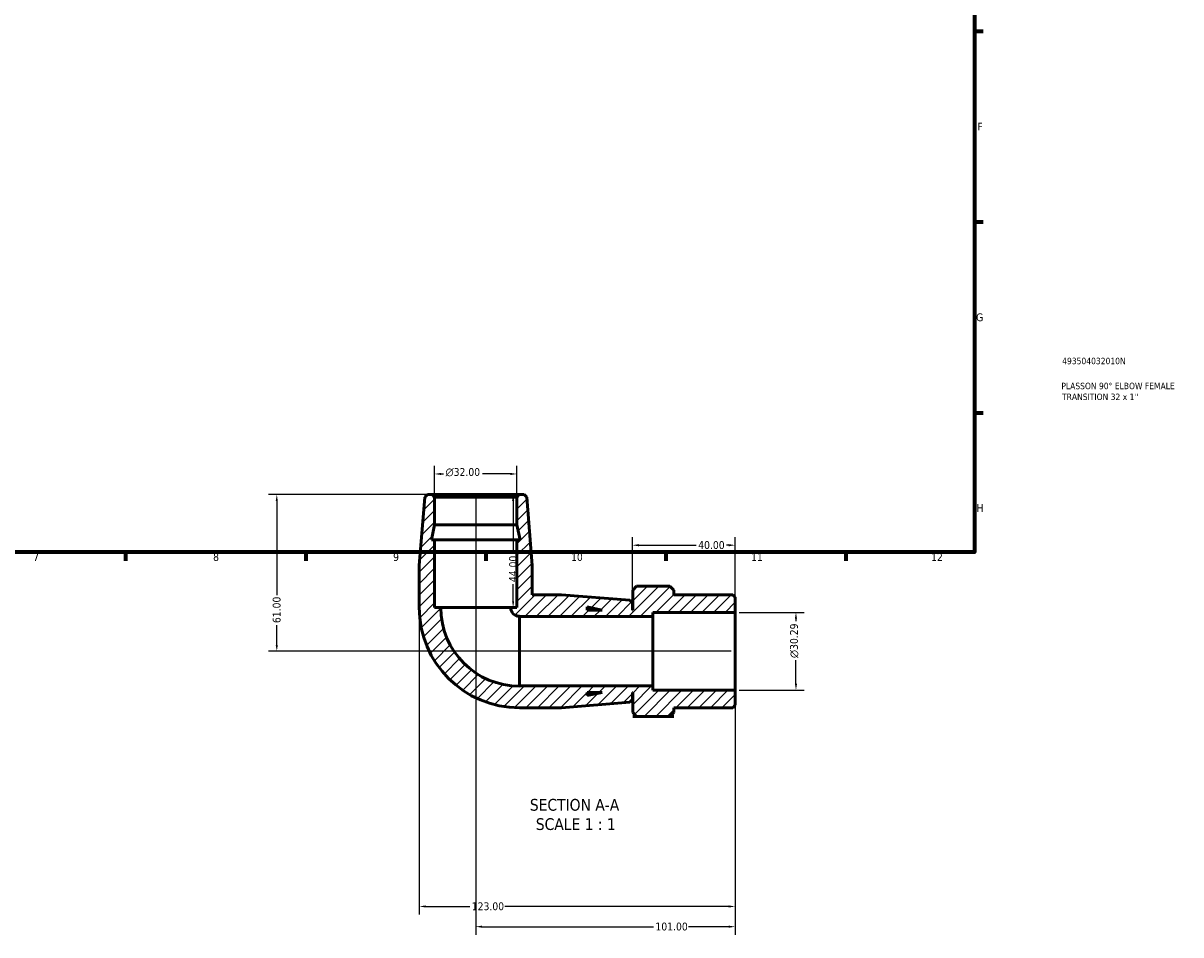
# Model space of a CAD drawing. Header units: millimetres. Extents: x 0 to 901, y -129 to 608.
# Tile 3 of 4: x 451 to 901, y -129 to 226. Entities that reach past the tile are written whole.
import ezdxf

# ---------------------------------------------------------------- set-up
doc = ezdxf.new("R2010")
doc.units = ezdxf.units.MM
for name, color, linetype, lineweight in [('Border (ANSI)', 7, 'Continuous', 70), ('Dimension (ANSI)', 7, 'Continuous', 25), ('Hatch (ANSI)', 7, 'Continuous', 18), ('Symbol (ANSI)', 7, 'Continuous', 25), ('Title (ISO)', 7, 'Continuous', 50), ('Visible (ANSI)', 7, 'Continuous', 50)]:
    doc.layers.add(name, color=color, linetype=linetype, lineweight=lineweight)
doc.styles.add('Label Text (ANSI)', font='tahoma.ttf')
doc.styles.add('Note Text (ANSI)', font='tahoma.ttf')
doc.styles.add('Note Text (ISO)', font='tahoma.ttf')
doc.dimstyles.new('Default - mm (ANSI)', dxfattribs={"dimtxt": 3.048, "dimasz": 2.5, "dimexe": 3.175, "dimexo": 1.6002, "dimgap": 0.8, "dimtad": 0, "dimtoh": 1, "dimrnd": 1e-08, "dimzin": 4, "dimdsep": 46, "dimtxsty": 'Note Text (ANSI)', "dimcen": 0.09, "dimdle": 10, "dimclrd": 256, "dimclre": 256, "dimclrt": 230, "dimadec": 1, "dimazin": 1, "dimtfac": 1, "dimtofl": 0, "dimtmove": 0, "dimatfit": 3, "dimfxl": 1, "dimtolj": 1, "dimtzin": 4, "dimlwd": -1, "dimlwe": -1, "dimarcsym": 0})

# ---------------------------------------------------------------- blocks, each defined once
blk = doc.blocks.new('Borders Default Border')
at = {"layer": 'Border (ANSI)'}
for p, q in [((821, 222.75), (824.45, 222.75)), ((821, 148.5), (824.45, 148.5)), ((821, 74.25), (824.45, 74.25)), ((490.58, 20), (490.58, 16.55)), ((560.67, 20), (560.67, 16.55)), ((630.75, 20), (630.75, 16.55)), ((700.83, 20), (700.83, 16.55)), ((770.92, 20), (770.92, 16.55))]:
    blk.add_line(p, q, dxfattribs=at)
at = {"layer": 'Border (ANSI)', "flags": 128}
blk.add_lwpolyline([(20, 20), (20, 574), (821, 574), (821, 20), (20, 20)], dxfattribs=at)
at = {"layer": 'Border (ANSI)', "color": 230, "true_color": 0xff0080, "attachment_point": 7, "style": 'Note Text (ANSI)'}
for s, insert, char_height in [('F', (822.14, 184.1), 3.05), ('G', (821.66, 109.79), 3.05), ('H', (821.81, 35.6), 3.05), ('7', (454.6, 16.55), 3.05), ('8', (524.63, 16.48), 3.05), ('9', (594.7, 16.49), 3.05), ('10', (663.96, 16.49), 3.048), ('11', (734.04, 16.55), 3.048), ('12', (804.13, 16.55), 3.048)]:
    blk.add_mtext(s, dxfattribs=dict(at, insert=insert, char_height=char_height))
blk = doc.blocks.new('Title Blocks ISO')
at = {"layer": 'Title (ISO)', "color": 232, "true_color": 0xca0064, "style": 'Note Text (ISO)'}
for tag, p in [('PART_NUMBER_001', (34.16, 73.13)), ('DESCRIPTION_001', (33.84, 63.4)), ('DESCRIPTION_002', (34.09, 59.18))]:
    blk.add_attdef(tag, p, '', height=2.5, dxfattribs=at)
blk = doc.blocks.new('*D7')
at = {"layer": 'Defpoints', "color": 0, "transparency": 16777216}
for p in [(609.9, 42.38), (549.42, -18.62), (727.86, -18.62)]:
    blk.add_point(p, dxfattribs=at)
at = {"layer": 'Dimension (ANSI)', "transparency": 16777216}
for p, q in [((608.3, 42.38), (546.24, 42.38)), ((549.42, 39.88), (549.42, 3.22)), ((549.42, -16.12), (549.42, -8.46)), ((726.26, -18.62), (546.24, -18.62))]:
    blk.add_line(p, q, dxfattribs=at)
for points in [[(549, 39.88), (549.83, 39.88), (549.42, 42.38)], [(549, -16.12), (549.83, -16.12), (549.42, -18.62)]]:
    blk.add_solid(points, dxfattribs=at)
at = {"layer": 'Dimension (ANSI)', "color": 230, "true_color": 0xff0080, "transparency": 16777216, "insert": (547.83, -7.66), "char_height": 3.048, "attachment_point": 1, "rotation": 90, "style": 'Note Text (ANSI)'}
blk.add_mtext('\\A1;61.00', dxfattribs=at)
blk = doc.blocks.new('*D8')
at = {"layer": 'Defpoints', "color": 0, "transparency": 16777216}
for p in [(626.86, 42.38), (727.86, -33.76), (727.86, -125.83)]:
    blk.add_point(p, dxfattribs=at)
at = {"layer": 'Dimension (ANSI)', "transparency": 16777216}
for p, q in [((626.86, 40.78), (626.86, -129.01)), ((727.86, -35.37), (727.86, -129.01)), ((629.36, -125.83), (696.02, -125.83)), ((725.36, -125.83), (709.7, -125.83))]:
    blk.add_line(p, q, dxfattribs=at)
for points in [[(629.36, -125.41), (629.36, -126.25), (626.86, -125.83)], [(725.36, -125.41), (725.36, -126.25), (727.86, -125.83)]]:
    blk.add_solid(points, dxfattribs=at)
at = {"layer": 'Dimension (ANSI)', "color": 230, "true_color": 0xff0080, "transparency": 16777216, "insert": (696.82, -124.24), "char_height": 3.048, "attachment_point": 1, "style": 'Note Text (ANSI)'}
blk.add_mtext('\\A1;101.00', dxfattribs=at)
blk = doc.blocks.new('*D9')
at = {"layer": 'Defpoints', "color": 0, "transparency": 16777216}
for p in [(727.86, -3.47), (751.52, -3.47), (727.86, -33.76)]:
    blk.add_point(p, dxfattribs=at)
at = {"layer": 'Dimension (ANSI)', "transparency": 16777216}
for p, q in [((729.46, -3.47), (754.7, -3.47)), ((751.52, -5.97), (751.52, -6.92)), ((751.52, -31.26), (751.52, -22.06)), ((729.46, -33.76), (754.7, -33.76))]:
    blk.add_line(p, q, dxfattribs=at)
for points in [[(751.11, -5.97), (751.94, -5.97), (751.52, -3.47)], [(751.11, -31.26), (751.94, -31.26), (751.52, -33.76)]]:
    blk.add_solid(points, dxfattribs=at)
at = {"layer": 'Dimension (ANSI)', "color": 230, "true_color": 0xff0080, "transparency": 16777216, "insert": (749.23, -21.26), "char_height": 3.048, "attachment_point": 1, "rotation": 90, "style": 'Note Text (ANSI)'}
blk.add_mtext('\\A1;\\fAIGDT|b0|i0;\\H3.0480;\\ln\\fTahoma|b0|i0;\\H3.0480;30.29', dxfattribs=at)
blk = doc.blocks.new('*D10')
at = {"layer": 'Defpoints', "color": 0, "transparency": 16777216}
for p in [(610.86, 50.39), (610.86, 41.42), (642.86, 41.42)]:
    blk.add_point(p, dxfattribs=at)
at = {"layer": 'Dimension (ANSI)', "transparency": 16777216}
for p, q in [((610.86, 43.02), (610.86, 53.57)), ((613.36, 50.39), (614.31, 50.39)), ((640.36, 50.39), (629.45, 50.39)), ((642.86, 43.02), (642.86, 53.57))]:
    blk.add_line(p, q, dxfattribs=at)
for points in [[(613.36, 50.81), (613.36, 49.98), (610.86, 50.39)], [(640.36, 50.81), (640.36, 49.98), (642.86, 50.39)]]:
    blk.add_solid(points, dxfattribs=at)
at = {"layer": 'Dimension (ANSI)', "color": 230, "true_color": 0xff0080, "transparency": 16777216, "insert": (615.11, 52.69), "char_height": 3.048, "attachment_point": 1, "style": 'Note Text (ANSI)'}
blk.add_mtext('\\A1;\\fAIGDT|b0|i0;\\H3.0480;\\ln\\fTahoma|b0|i0;\\H3.0480;32.00', dxfattribs=at)
blk = doc.blocks.new('*D11')
at = {"layer": 'Defpoints', "color": 0, "transparency": 16777216}
for p in [(626.86, 42.38), (626.86, -1.62), (641.42, -1.62)]:
    blk.add_point(p, dxfattribs=at)
at = {"layer": 'Dimension (ANSI)', "transparency": 16777216}
for p, q in [((641.42, 39.88), (641.42, 19.27)), ((641.42, 0.88), (641.42, 7.49))]:
    blk.add_line(p, q, dxfattribs=at)
for points in [[(641.01, 39.88), (641.84, 39.88), (641.42, 42.38)], [(641.01, 0.88), (641.84, 0.88), (641.42, -1.62)]]:
    blk.add_solid(points, dxfattribs=at)
at = {"layer": 'Dimension (ANSI)', "color": 230, "true_color": 0xff0080, "transparency": 16777216, "insert": (639.84, 8.29), "char_height": 3.048, "attachment_point": 1, "rotation": 90, "style": 'Note Text (ANSI)'}
blk.add_mtext('\\A1;44.00', dxfattribs=at)
blk = doc.blocks.new('*D12')
at = {"layer": 'Defpoints', "color": 0, "transparency": 16777216}
for p in [(727.86, 22.66), (687.86, 0.22), (727.86, -3.47)]:
    blk.add_point(p, dxfattribs=at)
at = {"layer": 'Dimension (ANSI)', "transparency": 16777216}
for p, q in [((687.86, 1.82), (687.86, 25.84)), ((690.36, 22.66), (712.67, 22.66)), ((725.36, 22.66), (724.44, 22.66)), ((727.86, -1.87), (727.86, 25.84))]:
    blk.add_line(p, q, dxfattribs=at)
for points in [[(690.36, 23.08), (690.36, 22.24), (687.86, 22.66)], [(725.36, 23.08), (725.36, 22.24), (727.86, 22.66)]]:
    blk.add_solid(points, dxfattribs=at)
at = {"layer": 'Dimension (ANSI)', "color": 230, "true_color": 0xff0080, "transparency": 16777216, "insert": (713.47, 24.25), "char_height": 3.048, "attachment_point": 1, "style": 'Note Text (ANSI)'}
blk.add_mtext('\\A1;40.00', dxfattribs=at)
blk = doc.blocks.new('*D13')
at = {"layer": 'Defpoints', "color": 0, "transparency": 16777216}
for p in [(604.86, -1.62), (727.86, -33.76), (604.86, -117.95)]:
    blk.add_point(p, dxfattribs=at)
at = {"layer": 'Dimension (ANSI)', "transparency": 16777216}
for p, q in [((604.86, -3.22), (604.86, -121.13)), ((727.86, -35.37), (727.86, -121.13)), ((607.36, -117.95), (624.52, -117.95)), ((725.36, -117.95), (638.2, -117.95))]:
    blk.add_line(p, q, dxfattribs=at)
for points in [[(607.36, -117.54), (607.36, -118.37), (604.86, -117.95)], [(725.36, -117.54), (725.36, -118.37), (727.86, -117.95)]]:
    blk.add_solid(points, dxfattribs=at)
at = {"layer": 'Dimension (ANSI)', "color": 230, "true_color": 0xff0080, "transparency": 16777216, "insert": (625.32, -116.36), "char_height": 3.048, "attachment_point": 1, "style": 'Note Text (ANSI)'}
blk.add_mtext('\\A1;123.00', dxfattribs=at)

msp = doc.modelspace()

# ---------------------------------------------------------------- hatches: boundary and pattern name
at = {"layer": 'Hatch (ANSI)'}
h = msp.add_hatch(dxfattribs=at)
h.set_pattern_fill('ANSI31', color=256, scale=25.4, style=0)
h.set_pattern_definition([(45, (0, 0), (-2.245064, 2.245064), [])])
edge = h.paths.add_edge_path()
edge.add_line((642.863, 24.781), (642.863, -1.619))
edge.add_line((642.863, -1.619), (640.463, -1.619))
edge.add_ellipse((643.863, -1.619), major_axis=(-3.4, 0), ratio=1, start_angle=0, end_angle=90)
edge.add_line((643.863, -5.019), (643.863, -5.119))
edge.add_line((643.863, -5.119), (695.863, -5.119))
edge.add_line((695.863, -5.119), (695.863, -3.474))
edge.add_line((695.863, -3.474), (727.863, -3.474))
edge.add_line((727.863, -3.474), (727.863, 2.421))
edge.add_line((727.863, 2.421), (726.903, 3.381))
edge.add_line((726.903, 3.381), (703.963, 3.381))
edge.add_line((703.963, 3.381), (703.963, 5.184))
edge.add_line((703.963, 5.184), (702.431, 6.716))
edge.add_line((702.431, 6.716), (689.495, 6.716))
edge.add_line((689.495, 6.716), (687.963, 5.184))
edge.add_line((687.963, 5.184), (687.963, -2.619))
edge.add_line((687.963, -2.619), (687.863, -2.619))
edge.add_line((687.863, -2.619), (687.863, 0.221))
edge.add_line((687.863, 0.221), (686.906, 1.257))
edge.add_line((686.906, 1.257), (660.196, 3.381))
edge.add_line((660.196, 3.381), (648.863, 3.381))
edge.add_line((648.863, 3.381), (648.863, 14.714))
edge.add_line((648.863, 14.714), (646.739, 41.424))
edge.add_line((646.739, 41.424), (645.703, 42.381))
edge.add_line((645.703, 42.381), (643.823, 42.381))
edge.add_line((643.823, 42.381), (642.863, 41.421))
edge.add_line((642.863, 41.421), (642.863, 30.647))
edge.add_line((642.863, 30.647), (644.11, 24.781))
edge.add_line((644.11, 24.781), (642.863, 24.781))
h.paths.add_polyline_path([(670.263, -1.372), (676.13, -2.619), (670.263, -2.619)], flags=0)
edge = h.paths.add_edge_path()
edge.add_ellipse((643.863, -1.619), major_axis=(-39, 0), ratio=1, start_angle=0, end_angle=90)
edge.add_line((643.863, -40.619), (660.196, -40.619))
edge.add_line((660.196, -40.619), (686.906, -38.496))
edge.add_line((686.906, -38.496), (687.863, -37.459))
edge.add_line((687.863, -37.459), (687.863, -34.619))
edge.add_line((687.863, -34.619), (687.963, -34.619))
edge.add_line((687.963, -34.619), (687.963, -42.423))
edge.add_line((687.963, -42.423), (689.495, -43.955))
edge.add_line((689.495, -43.955), (702.431, -43.955))
edge.add_line((702.431, -43.955), (703.963, -42.423))
edge.add_line((703.963, -42.423), (703.963, -40.619))
edge.add_line((703.963, -40.619), (726.903, -40.619))
edge.add_line((726.903, -40.619), (727.863, -39.659))
edge.add_line((727.863, -39.659), (727.863, -33.765))
edge.add_line((727.863, -33.765), (695.863, -33.765))
edge.add_line((695.863, -33.765), (695.863, -32.119))
edge.add_line((695.863, -32.119), (643.863, -32.119))
edge.add_line((643.863, -32.119), (643.863, -32.219))
edge.add_ellipse((643.863, -1.619), major_axis=(0, -30.6), ratio=1, start_angle=270, end_angle=360, ccw=False)
edge.add_line((613.263, -1.619), (610.863, -1.619))
edge.add_line((610.863, -1.619), (610.863, 24.781))
edge.add_line((610.863, 24.781), (609.616, 24.781))
edge.add_line((609.616, 24.781), (610.863, 30.647))
edge.add_line((610.863, 30.647), (610.863, 41.421))
edge.add_line((610.863, 41.421), (609.903, 42.381))
edge.add_line((609.903, 42.381), (608.023, 42.381))
edge.add_line((608.023, 42.381), (606.987, 41.424))
edge.add_line((606.987, 41.424), (604.863, 14.714))
edge.add_line((604.863, 14.714), (604.863, -1.619))
h.paths.add_polyline_path([(676.13, -34.619), (670.263, -35.866), (670.263, -34.619)], flags=0)

# ---------------------------------------------------------------- linework, layer by layer
at = {"layer": 'Visible (ANSI)'}
for p, q in [((606.987, 41.424), (604.863, 14.714)), ((608.023, 42.381), (606.987, 41.424)), ((609.903, 42.381), (608.023, 42.381)), ((610.863, 41.421), (609.903, 42.381)), ((643.823, 42.381), (609.903, 42.381)), ((610.863, 30.647), (610.863, 41.421)), ((610.863, 41.421), (642.863, 41.421)), ((643.823, 42.381), (642.863, 41.421)), ((642.863, 41.421), (642.863, 30.647)), ((645.703, 42.381), (643.823, 42.381)), ((646.739, 41.424), (645.703, 42.381)), ((648.863, 14.714), (646.739, 41.424)), ((609.616, 24.781), (610.863, 30.647)), ((610.863, 30.647), (642.863, 30.647)), ((642.863, 30.647), (644.11, 24.781)), ((610.863, 24.781), (609.616, 24.781)), ((610.863, -1.619), (610.863, 24.781)), ((610.863, 24.781), (642.863, 24.781)), ((642.863, 24.781), (642.863, -1.619)), ((644.11, 24.781), (642.863, 24.781)), ((604.863, 14.714), (604.863, -1.619)), ((648.863, 3.381), (648.863, 14.714)), ((689.495, 6.716), (687.963, 5.184)), ((687.963, 5.184), (687.963, -2.619)), ((702.431, 6.716), (689.495, 6.716)), ((703.963, 5.184), (702.431, 6.716)), ((703.963, 3.381), (703.963, 5.184)), ((660.196, 3.381), (648.863, 3.381)), ((686.906, 1.257), (660.196, 3.381)), ((687.863, 0.221), (686.906, 1.257)), ((687.863, -2.619), (687.863, 0.221)), ((726.903, 3.381), (703.963, 3.381)), ((727.863, 2.421), (726.903, 3.381)), ((727.863, -3.474), (727.863, 2.421)), ((613.263, -1.619), (610.863, -1.619)), ((613.263, -1.619), (640.463, -1.619)), ((642.863, -1.619), (640.463, -1.619)), ((670.263, -1.372), (676.13, -2.619)), ((670.263, -2.619), (670.263, -1.372)), ((676.13, -2.619), (670.263, -2.619)), ((687.963, -2.619), (687.863, -2.619)), ((695.863, -5.119), (695.863, -3.474)), ((695.863, -3.474), (727.863, -3.474)), ((727.863, -3.474), (727.863, -33.765)), ((643.863, -5.019), (643.863, -5.119)), ((643.863, -5.119), (695.863, -5.119)), ((643.863, -5.119), (643.863, -32.119)), ((695.863, -5.119), (695.863, -32.119)), ((695.863, -32.119), (643.863, -32.119)), ((643.863, -32.119), (643.863, -32.219)), ((676.13, -34.619), (670.263, -35.866)), ((670.263, -35.866), (670.263, -34.619)), ((670.263, -34.619), (676.13, -34.619)), ((687.863, -37.459), (687.863, -34.619)), ((687.863, -34.619), (687.963, -34.619)), ((687.963, -34.619), (687.963, -42.423)), ((695.863, -33.765), (695.863, -32.119)), ((727.863, -33.765), (695.863, -33.765)), ((727.863, -39.659), (727.863, -33.765)), ((660.196, -40.619), (686.906, -38.496)), ((686.906, -38.496), (687.863, -37.459)), ((726.903, -40.619), (727.863, -39.659)), ((643.863, -40.619), (660.196, -40.619)), ((687.963, -42.423), (689.495, -43.955)), ((689.563, -44.022), (687.963, -44.022)), ((687.963, -44.022), (687.963, -44.023)), ((687.963, -44.023), (703.963, -44.023)), ((689.495, -43.955), (702.431, -43.955)), ((703.963, -44.022), (702.363, -44.022)), ((702.431, -43.955), (703.963, -42.423)), ((703.963, -42.423), (703.963, -40.619)), ((703.963, -40.619), (726.903, -40.619)), ((703.963, -44.022), (703.963, -44.023))]:
    msp.add_line(p, q, dxfattribs=at)
for radius in [39, 30.6, 3.4]:
    msp.add_arc((643.863, -1.619), radius, 180, 270, dxfattribs=at)
for points, weights in [([(689.495, -43.955), (689.529, -43.989), (689.563, -44.022)], [1.00018998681, 1.00009858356, 1]), ([(702.363, -44.022), (702.397, -43.989), (702.431, -43.955)], [1, 1.00009858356, 1.00018998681])]:
    msp.add_rational_spline(points, weights, degree=2, dxfattribs=at)

# ---------------------------------------------------------------- block references
msp.add_blockref('Borders Default Border', (0, 0))
msp.add_blockref('Title Blocks ISO', (821, 20)).add_auto_attribs({'PART_NUMBER_001': '493504032010N', 'DESCRIPTION_001': 'PLASSON 90° ELBOW FEMALE', 'DESCRIPTION_002': "TRANSITION 32 x 1''"})

# ---------------------------------------------------------------- texts
at = {"layer": 'Symbol (ANSI)', "char_height": 4.572, "attachment_point": 7, "style": 'Label Text (ANSI)'}
for s, insert in [('SECTION A-A', (647.938, -80.758)), ('SCALE 1 : 1', (650.258, -88.27))]:
    msp.add_mtext(s, dxfattribs=dict(at, insert=insert))

# ---------------------------------------------------------------- dimensions: what is measured, and where the dimension line sits
at = {"layer": 'Dimension (ANSI)'}
for base, p1, p2, angle, picture, middle in [((610.863, 50.394), (642.863, 41.421), (610.863, 41.421), 180, '*D10', (621.88, 50.394)), ((751.525, -3.474), (727.863, -33.765), (727.863, -3.474), 90, '*D9', (751.525, -14.491))]:
    dim = msp.add_linear_dim(base=base, p1=p1, p2=p2, angle=angle, text='\\fAIGDT|b0|i0;\\H3.0480;\\ln\\fTahoma|b0|i0;\\H3.0480;<>', dimstyle='Default - mm (ANSI)', override={"dimtoh": 0, "dimdec": 2, "dimtp": 0, "dimtm": 0, "dimtdec": 2, "dimatfit": 1}, dxfattribs=at)
    dim.commit()
    dim.dimension.update_dxf_attribs({"geometry": picture, "text_midpoint": middle, "dimtype": 160})
for base, p1, p2, angle, override, picture, middle in [((549.416, -18.619), (609.903, 42.381), (727.863, -18.619), 90, {"dimtoh": 0, "dimdec": 2, "dimtp": 0, "dimtm": 0, "dimtdec": 2, "dimatfit": 1}, '*D7', (549.416, -2.619)), ((727.863, -125.831), (626.863, 42.381), (727.863, -33.765), 180, {"dimtoh": 0, "dimdec": 2, "dimtp": 0, "dimtm": 0, "dimtdec": 2, "dimatfit": 1}, '*D8', (702.863, -125.831)), ((641.424, -1.619), (626.863, 42.381), (626.863, -1.619), 270, {"dimtoh": 0, "dimdec": 2, "dimse1": 1, "dimse2": 1, "dimtp": 0, "dimtm": 0, "dimtdec": 2, "dimatfit": 1}, '*D11', (641.424, 13.381)), ((604.863, -117.952), (727.863, -33.765), (604.863, -1.619), 180, {"dimtoh": 0, "dimdec": 2, "dimtp": 0, "dimtm": 0, "dimtdec": 2, "dimatfit": 1}, '*D13', (631.363, -117.952))]:
    dim = msp.add_linear_dim(base=base, p1=p1, p2=p2, angle=angle, dimstyle='Default - mm (ANSI)', override=override, dxfattribs=at)
    dim.commit()
    dim.dimension.update_dxf_attribs({"geometry": picture, "text_midpoint": middle, "dimtype": 160})
dim = msp.add_linear_dim(base=(727.863, 22.661), p1=(687.863, 0.221), p2=(727.863, -3.474), dimstyle='Default - mm (ANSI)', override={"dimtoh": 0, "dimdec": 2, "dimtp": 0, "dimtm": 0, "dimtdec": 2, "dimatfit": 1}, dxfattribs=at)
dim.commit()
dim.dimension.update_dxf_attribs({"geometry": '*D12', "text_midpoint": (718.554, 22.661), "dimtype": 160})

doc.saveas('drawing.dxf')
